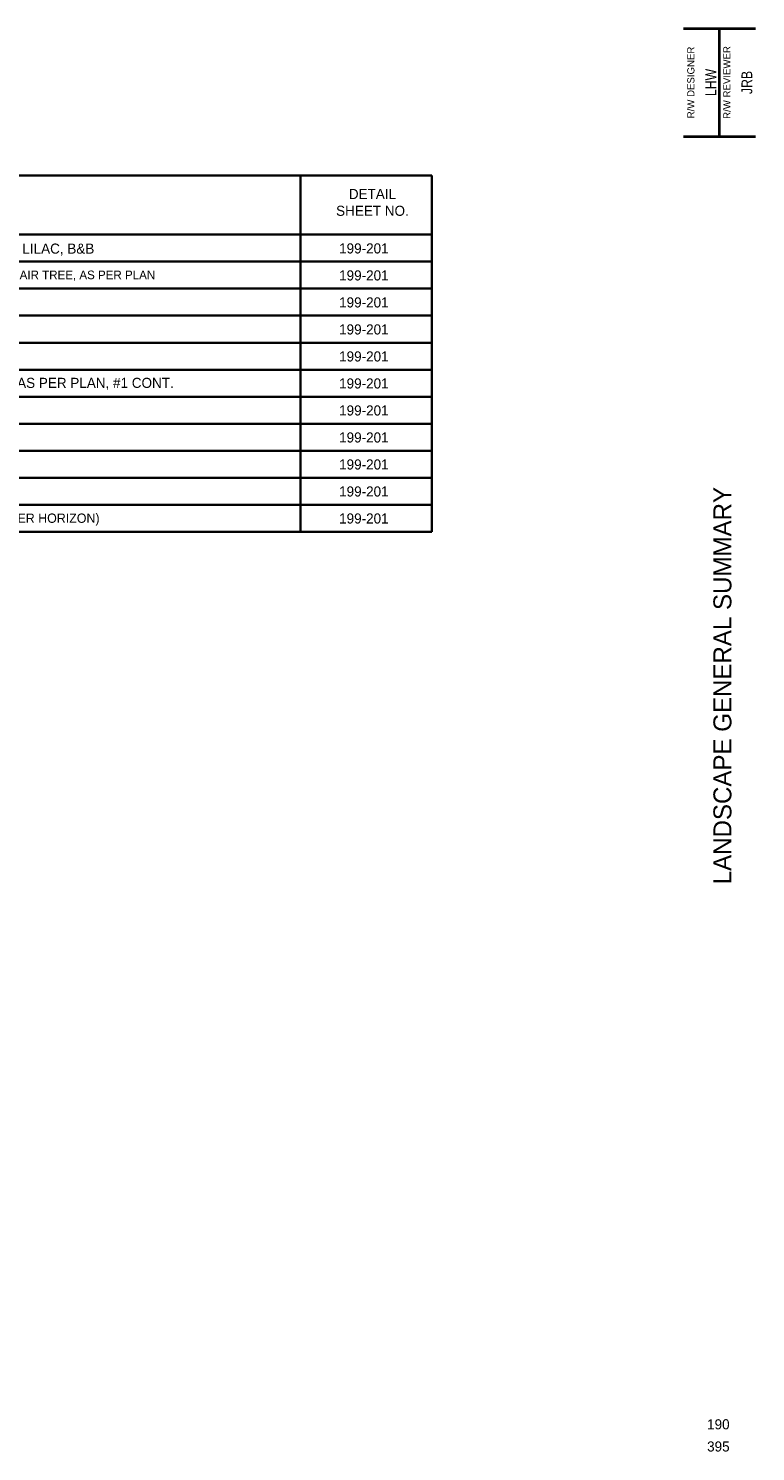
# Paper-space layout 'Layout1' of a CAD drawing. Extents: x 3.8 to 33.5, y 0.7 to 20.5.
# Tile 2 of 2: x 23.4 to 33.5, y 0.7 to 20.5. Entities that reach past the tile are written whole.
import ezdxf
from ezdxf.enums import TextEntityAlignment as Align

# ---------------------------------------------------------------- set-up
doc = ezdxf.new("R2010")
doc.units = 0
doc.header["$MEASUREMENT"] = 0
doc.layers.add('SH_Border', color=7, linetype='Continuous', lineweight=40)
doc.layers.add('SH_Text', color=7, linetype='Continuous', lineweight=35)
doc.styles.add('Slant font 30', font='font30.shx', dxfattribs={"oblique": 15, "height": 0.14, "bigfont": '@extfont2.shx'})
doc.styles.add('Slanted-Normal LS 0.50', font='font31.shx', dxfattribs={"height": 0.14})
doc.styles.add('Straight-Normal', font='font30.shx', dxfattribs={"height": 0.14})
doc.styles.add('Style-font70', font='txt')

# ---------------------------------------------------------------- blocks, each defined once
blk = doc.blocks.new('SheetCode')
at = {"layer": 'SH_Border', "style": 'Straight-Normal', "flags": 1}
blk.add_attdef('SHCODE', text='', height=0.14, dxfattribs=at).set_placement((0, 0), align=Align.BOTTOM_CENTER)
at = {"layer": 'SH_Border', "style": 'Straight-Normal'}
blk.add_attdef('PGNO', text='', height=0.14, dxfattribs=at).set_placement((0, 0), align=Align.BOTTOM_CENTER)

psp = doc.layouts.get("Layout1")

# ---------------------------------------------------------------- linework, layer by layer
at = {"layer": 'SH_Border'}
for p, q in [((32.5, 20.5), (33.5, 20.5)), ((32.5, 20.5), (33.5, 20.5)), ((33, 19), (33, 20.5)), ((32.5, 19), (33.5, 19))]:
    psp.add_line(p, q, dxfattribs=at)
at = {"layer": 'SH_Text'}
for p, q in [((3.8, 18.457), (29.008, 18.457)), ((27.185, 18.457), (27.185, 13.512)), ((29.008, 18.457), (29.008, 13.512)), ((3.8, 17.637), (29.008, 17.637)), ((3.8, 17.262), (29.008, 17.262)), ((3.8, 16.887), (29.008, 16.887)), ((3.8, 16.512), (29.008, 16.512)), ((3.8, 16.137), (29.008, 16.137)), ((3.8, 15.762), (29.008, 15.762)), ((3.8, 15.387), (29.008, 15.387)), ((3.8, 15.012), (29.008, 15.012)), ((3.8, 14.637), (29.008, 14.637)), ((3.8, 14.262), (29.008, 14.262)), ((3.8, 13.887), (29.008, 13.887)), ((3.8, 13.512), (29.008, 13.512))]:
    psp.add_line(p, q, dxfattribs=at)

# ---------------------------------------------------------------- block references
at = {"layer": 'SH_Border'}
for p, values in [((32.984, 1.006), {'PGNO': '190'}), ((32.984, 0.698), {'PGNO': '395'})]:
    psp.add_blockref('SheetCode', p, dxfattribs=at).add_auto_attribs(values)
at = {"layer": 'SH_Text'}
ref = psp.add_blockref('SheetCode', (28.063, 17.446), dxfattribs=at)
ref.add_attrib('PGNO', '199-201', dxfattribs={"layer": 'SH_Border', "height": 0.14, "style": 'Slanted-Normal LS 0.50'}).set_placement((28.063, 17.446), align=Align.MIDDLE_CENTER)
ref = psp.add_blockref('SheetCode', (28.063, 17.071), dxfattribs=at)
ref.add_attrib('PGNO', '199-201', dxfattribs={"layer": 'SH_Border', "height": 0.14, "style": 'Slanted-Normal LS 0.50'}).set_placement((28.063, 17.071), align=Align.MIDDLE_CENTER)
ref = psp.add_blockref('SheetCode', (28.063, 16.696), dxfattribs=at)
ref.add_attrib('PGNO', '199-201', dxfattribs={"layer": 'SH_Border', "height": 0.14, "style": 'Slanted-Normal LS 0.50'}).set_placement((28.063, 16.696), align=Align.MIDDLE_CENTER)
ref = psp.add_blockref('SheetCode', (28.063, 16.321), dxfattribs=at)
ref.add_attrib('PGNO', '199-201', dxfattribs={"layer": 'SH_Border', "height": 0.14, "style": 'Slanted-Normal LS 0.50'}).set_placement((28.063, 16.321), align=Align.MIDDLE_CENTER)
ref = psp.add_blockref('SheetCode', (28.063, 15.946), dxfattribs=at)
ref.add_attrib('PGNO', '199-201', dxfattribs={"layer": 'SH_Border', "height": 0.14, "style": 'Slanted-Normal LS 0.50'}).set_placement((28.063, 15.946), align=Align.MIDDLE_CENTER)
ref = psp.add_blockref('SheetCode', (28.063, 15.571), dxfattribs=at)
ref.add_attrib('PGNO', '199-201', dxfattribs={"layer": 'SH_Border', "height": 0.14, "style": 'Slanted-Normal LS 0.50'}).set_placement((28.063, 15.571), align=Align.MIDDLE_CENTER)
ref = psp.add_blockref('SheetCode', (28.063, 15.196), dxfattribs=at)
ref.add_attrib('PGNO', '199-201', dxfattribs={"layer": 'SH_Border', "height": 0.14, "style": 'Slanted-Normal LS 0.50'}).set_placement((28.063, 15.196), align=Align.MIDDLE_CENTER)
ref = psp.add_blockref('SheetCode', (28.063, 14.821), dxfattribs=at)
ref.add_attrib('PGNO', '199-201', dxfattribs={"layer": 'SH_Border', "height": 0.14, "style": 'Slanted-Normal LS 0.50'}).set_placement((28.063, 14.821), align=Align.MIDDLE_CENTER)
ref = psp.add_blockref('SheetCode', (28.063, 14.446), dxfattribs=at)
ref.add_attrib('PGNO', '199-201', dxfattribs={"layer": 'SH_Border', "height": 0.14, "style": 'Slanted-Normal LS 0.50'}).set_placement((28.063, 14.446), align=Align.MIDDLE_CENTER)
ref = psp.add_blockref('SheetCode', (28.063, 14.071), dxfattribs=at)
ref.add_attrib('PGNO', '199-201', dxfattribs={"layer": 'SH_Border', "height": 0.14, "style": 'Slanted-Normal LS 0.50'}).set_placement((28.063, 14.071), align=Align.MIDDLE_CENTER)
ref = psp.add_blockref('SheetCode', (28.063, 13.696), dxfattribs=at)
ref.add_attrib('PGNO', '199-201', dxfattribs={"layer": 'SH_Border', "height": 0.14, "style": 'Slanted-Normal LS 0.50'}).set_placement((28.063, 13.696), align=Align.MIDDLE_CENTER)

# ---------------------------------------------------------------- texts
at = {"layer": 'SH_Border', "style": 'Straight-Normal'}
for s, p in [('R/W DESIGNER', (32.552, 19.75)), ('R/W REVIEWER', (33.052, 19.75))]:
    psp.add_text(s, height=0.1, rotation=90, dxfattribs=at).set_placement(p, align=Align.TOP_CENTER)
at = {"layer": 'SH_Border', "style": 'Straight-Normal', "width": 0.85}
for s, p in [('LHW', (33, 19.75)), ('JRB', (33.5, 19.75))]:
    psp.add_text(s, height=0.15, rotation=90, dxfattribs=at).set_placement(p, align=Align.BOTTOM_CENTER)
at = {"layer": 'SH_Border', "insert": (33.042, 11.375), "char_height": 0.25, "attachment_point": 5, "rotation": 90, "line_spacing_factor": 0.765354, "style": 'Style-font70'}
psp.add_mtext('LANDSCAPE GENERAL SUMMARY', dxfattribs=at)
at = {"layer": 'SH_Text', "style": 'Slanted-Normal LS 0.50'}
psp.add_text('SAND-BASED STRUCTURAL SOIL BASE MIX FURNISHED & PLACED, AS PER PLAN (9" DEPTH LOWER HORIZON)', height=0.12891, rotation=360, dxfattribs=at).set_placement((15.109, 13.7), align=Align.MIDDLE_LEFT)
at = {"layer": 'SH_Text', "insert": (28.182, 18.084), "char_height": 0.14, "width": 6.66334, "attachment_point": 5, "style": 'Slant font 30'}
psp.add_mtext('\\Ffont31;\\Q0;DETAIL\\PSHEET NO.', dxfattribs=at)
at = {"layer": 'SH_Text', "width": 12.63166, "attachment_point": 1, "rotation": 360, "style": 'Slanted-Normal LS 0.50'}
for s, insert, char_height in [("PLANTING MISC: DECIDUOUS TREE 5, 8-10' HT., SYRINGA RETICULATA - JAPANESE TREE LILAC, B&B", (15.152, 17.513), 0.14), ('DECIDUOUS TREE, 4" CALIPER, GINGKO BILOBA \'PRINCETON SENTRY\' - \'PRINCETON SENTRY\' MAIDENHAIR TREE, AS PER PLAN', (15.152, 17.138), 0.12)]:
    psp.add_mtext(s, dxfattribs=dict(at, insert=insert, char_height=char_height))

# ---------------------------------------------------------------- next in the draw order: texts
at = {"layer": 'SH_Text', "insert": (15.156, 15.649), "char_height": 0.14, "attachment_point": 1, "rotation": 360, "line_spacing_factor": 0.61694, "style": 'Slanted-Normal LS 0.50', "bg_fill": 2}
psp.add_mtext('GROUNDCOVER AND VINES, 1 YR, CLUMP, AS PER PLAN, HEDERA HELIX - ENGLISH IVY, AS PER PLAN, #1 CONT.', dxfattribs=at)

doc.saveas('drawing.dxf')
